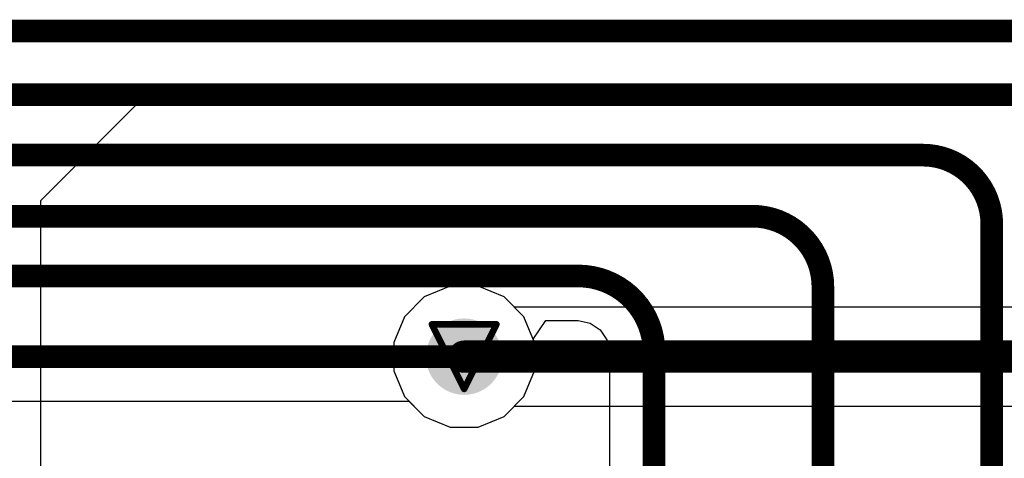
# Model space of a CAD drawing. Header units: inches. Extents: x 0 to 12.2, y 0 to 7.
# Tile 136 of 154: x 3.606 to 3.911, y 2.589 to 2.725. Entities that reach past the tile are written whole.
import ezdxf

# ---------------------------------------------------------------- set-up
doc = ezdxf.new("R2010")
doc.units = ezdxf.units.IN
doc.header["$MEASUREMENT"] = 0
for name, color, linetype in [('Bottom Layer', 5, 'Continuous'), ('Drill Drawing', 1, 'Continuous'), ('Layer 1', 16, 'Continuous'), ('Layer 2', 76, 'Continuous'), ('Top Layer', 1, 'Continuous'), ('Via Holes', 16, 'Continuous')]:
    doc.layers.add(name, color=color, linetype=linetype)

msp = doc.modelspace()

# ---------------------------------------------------------------- hatches: boundary and pattern name
at = {"layer": 'Bottom Layer'}
h = msp.add_hatch(color=5, dxfattribs=at)
edge = h.paths.add_edge_path()
edge.add_arc((3.744, 2.62075), 0.01181, 0, 360)
at = {"layer": 'Layer 1'}
h = msp.add_hatch(color=16, dxfattribs=at)
edge = h.paths.add_edge_path()
edge.add_arc((3.744, 2.62075), 0.01181, 0, 360)
at = {"layer": 'Layer 2'}
h = msp.add_hatch(color=76, dxfattribs=at)
edge = h.paths.add_edge_path()
edge.add_arc((3.744, 2.62075), 0.01181, 0, 360)
at = {"layer": 'Top Layer'}
h = msp.add_hatch(color=1, dxfattribs=at)
edge = h.paths.add_edge_path()
edge.add_arc((3.744, 2.62075), 0.01181, 0, 360)
at = {"layer": 'Via Holes'}
h = msp.add_hatch(color=7, dxfattribs=at)
edge = h.paths.add_edge_path()
edge.add_arc((3.744, 2.62075), 0.00591, 0, 360)

# ---------------------------------------------------------------- linework, layer by layer
at = {"layer": 'Bottom Layer'}
for p, q in [((3.73967, 2.64256), (3.73165, 2.63924)), ((3.74834, 2.64256), (3.73967, 2.64256)), ((3.75636, 2.63924), (3.74834, 2.64256)), ((3.73165, 2.63924), (3.72551, 2.6331)), ((3.75956, 2.63604), (3.75636, 2.63924)), ((4.16325, 2.63604), (3.75956, 2.63604)), ((3.72551, 2.6331), (3.72219, 2.62508)), ((3.72219, 2.62508), (3.72219, 2.61641)), ((3.72219, 2.61641), (3.72551, 2.60839)), ((3.72551, 2.60839), (3.73165, 2.60225)), ((3.75636, 2.60225), (3.75956, 2.60545)), ((3.75956, 2.60545), (4.16325, 2.60545)), ((3.73165, 2.60225), (3.73967, 2.59893)), ((3.74834, 2.59893), (3.75636, 2.60225)), ((3.73967, 2.59893), (3.74834, 2.59893))]:
    msp.add_line(p, q, dxfattribs=at)
at = {"layer": 'Bottom Layer', "const_width": 0.01}
msp.add_lwpolyline([(3.744, 2.62075), (4.16325, 2.62075)], dxfattribs=at)
at = {"layer": 'Bottom Layer', "const_width": 0.005}
msp.add_lwpolyline([(3.7415, 2.62075, 1), (3.7465, 2.62075, 1)], format="xyb", close=True, dxfattribs=at)
at = {"layer": 'Drill Drawing', "const_width": 0.002}
for points in [[(3.734, 2.63075), (3.754, 2.63075)], [(3.734, 2.63075), (3.744, 2.61075)], [(3.744, 2.61075), (3.754, 2.63075)]]:
    msp.add_lwpolyline(points, dxfattribs=at)
at = {"layer": 'Drill Drawing', "const_width": 0.001}
for points in [[(3.7335, 2.63075, 1), (3.7345, 2.63075, 1)], [(3.7335, 2.63075, 1), (3.7345, 2.63075, 1)], [(3.7535, 2.63075, 1), (3.7545, 2.63075, 1)], [(3.7535, 2.63075, 1), (3.7545, 2.63075, 1)], [(3.7435, 2.61075, 1), (3.7445, 2.61075, 1)], [(3.7435, 2.61075, 1), (3.7445, 2.61075, 1)]]:
    msp.add_lwpolyline(points, format="xyb", close=True, dxfattribs=at)
at = {"layer": 'Layer 1'}
for p, q in [((3.73967, 2.64256), (3.73165, 2.63924)), ((3.74834, 2.64256), (3.73967, 2.64256)), ((3.75636, 2.63924), (3.74834, 2.64256)), ((3.73165, 2.63924), (3.72551, 2.6331)), ((3.76249, 2.6331), (3.75636, 2.63924)), ((3.72551, 2.6331), (3.72219, 2.62508)), ((3.76581, 2.62508), (3.76249, 2.6331)), ((3.72219, 2.62508), (3.72219, 2.61641)), ((3.76581, 2.61641), (3.76581, 2.62508)), ((3.72219, 2.61641), (3.72551, 2.60839)), ((3.76249, 2.60839), (3.76581, 2.61641)), ((3.72551, 2.60839), (3.73165, 2.60225)), ((3.75636, 2.60225), (3.76249, 2.60839)), ((3.73165, 2.60225), (3.73967, 2.59893)), ((3.74834, 2.59893), (3.75636, 2.60225)), ((3.73967, 2.59893), (3.74834, 2.59893))]:
    msp.add_line(p, q, dxfattribs=at)
at = {"layer": 'Layer 2'}
for p, q in [((3.613, 2.669), (3.644, 2.7)), ((3.644, 2.7), (4.278, 2.7)), ((3.613, 2.26606), (3.613, 2.669)), ((3.73967, 2.64256), (3.73165, 2.63924)), ((3.74834, 2.64256), (3.73967, 2.64256)), ((3.75636, 2.63924), (3.74834, 2.64256)), ((3.73165, 2.63924), (3.72551, 2.6331)), ((3.76249, 2.6331), (3.75636, 2.63924)), ((3.72551, 2.6331), (3.72219, 2.62508)), ((3.76581, 2.62508), (3.76249, 2.6331)), ((3.72219, 2.62508), (3.72219, 2.61641)), ((3.76581, 2.61641), (3.76581, 2.62508)), ((3.72219, 2.61641), (3.72551, 2.60839)), ((3.76249, 2.60839), (3.76581, 2.61641)), ((3.72551, 2.60839), (3.73165, 2.60225)), ((3.75636, 2.60225), (3.76249, 2.60839)), ((3.73165, 2.60225), (3.73967, 2.59893)), ((3.74834, 2.59893), (3.75636, 2.60225)), ((3.73967, 2.59893), (3.74834, 2.59893))]:
    msp.add_line(p, q, dxfattribs=at)
at = {"layer": 'Top Layer'}
for p, q in [((3.76539, 2.62612), (3.76927, 2.63194)), ((3.76927, 2.63194), (3.77925, 2.63194)), ((3.77925, 2.63194), (3.77925, 2.63189)), ((3.77925, 2.63189), (3.78296, 2.63115)), ((3.78296, 2.63115), (3.7861, 2.62905)), ((3.76581, 2.62508), (3.76539, 2.62612)), ((3.7861, 2.62905), (3.78819, 2.62591)), ((3.76581, 2.61641), (3.76581, 2.62508)), ((3.78819, 2.62591), (3.78893, 2.62221)), ((3.78893, 2.62221), (3.78898, 2.62221)), ((3.78898, 2.62221), (3.78898, 2.44786)), ((3.76249, 2.60839), (3.76581, 2.61641)), ((3.75636, 2.60225), (3.76249, 2.60839)), ((3.5492, 2.60698), (3.72692, 2.60698)), ((3.72692, 2.60698), (3.73165, 2.60225)), ((3.73165, 2.60225), (3.73967, 2.59893)), ((3.74834, 2.59893), (3.75636, 2.60225)), ((3.73967, 2.59893), (3.74834, 2.59893))]:
    msp.add_line(p, q, dxfattribs=at)
at = {"layer": 'Top Layer', "const_width": 0.007}
for points in [[(2.66879, 2.72142), (4.03758, 2.72142)], [(2.67137, 2.70174), (3.96626, 2.70174)], [(2.69724, 2.68306), (3.88592, 2.68306)], [(2.70063, 2.66418), (3.83317, 2.66418)], [(3.90725, 2.4468), (3.90725, 2.66173)], [(2.70443, 2.6457), (3.77925, 2.6457)], [(3.85499, 2.44726), (3.85499, 2.64236)], [(2.74016, 2.62075), (3.744, 2.62075)], [(3.80275, 2.44786), (3.80275, 2.62221)]]:
    msp.add_lwpolyline(points, dxfattribs=at)
at = {"layer": 'Top Layer', "const_width": 0.0035}
for points in [[(3.88417, 2.68306, 1), (3.88767, 2.68306, 1)], [(3.88417, 2.68306, 1), (3.88767, 2.68306, 1)], [(3.83142, 2.66418, 1), (3.83492, 2.66418, 1)], [(3.83142, 2.66418, 1), (3.83492, 2.66418, 1)], [(3.9055, 2.66173, 1), (3.909, 2.66173, 1)], [(3.9055, 2.66173, 1), (3.909, 2.66173, 1)], [(3.7775, 2.6457, 1), (3.781, 2.6457, 1)], [(3.7775, 2.6457, 1), (3.781, 2.6457, 1)], [(3.85324, 2.64236, 1), (3.85674, 2.64236, 1)], [(3.85324, 2.64236, 1), (3.85674, 2.64236, 1)], [(3.74225, 2.62075, 1), (3.74575, 2.62075, 1)], [(3.801, 2.62221, 1), (3.8045, 2.62221, 1)], [(3.801, 2.62221, 1), (3.8045, 2.62221, 1)]]:
    msp.add_lwpolyline(points, format="xyb", close=True, dxfattribs=at)
at = {"layer": 'Top Layer', "const_width": 0.007}
for points in [[(3.88592, 2.68306, -0.414214), (3.90725, 2.66173)], [(3.83317, 2.66418, -0.414214), (3.85499, 2.64236)], [(3.77925, 2.6457, -0.414214), (3.80275, 2.62221)]]:
    msp.add_lwpolyline(points, format="xyb", dxfattribs=at)

doc.saveas('drawing.dxf')
